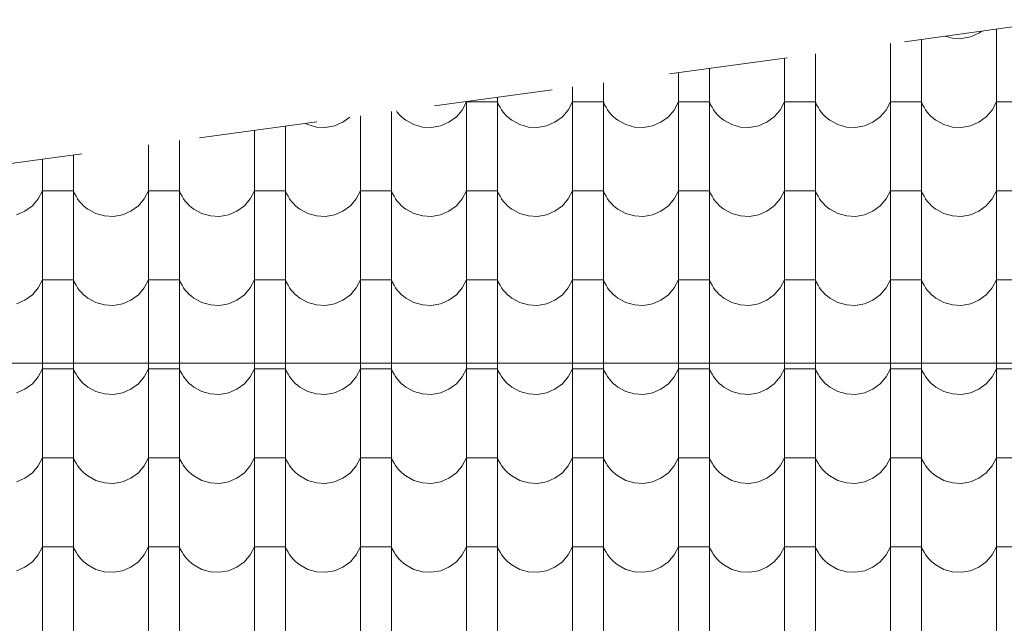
# Model space of a CAD drawing. Header units: millimetres. Extents: x -68772 to 137055, y -73300 to 19650.
# Tile 147 of 212: x 72209 to 74201, y -45598 to -44376. Entities that reach past the tile are written whole.
import ezdxf

# ---------------------------------------------------------------- set-up
doc = ezdxf.new("R2010")
doc.units = ezdxf.units.MM
doc.header["$MEASUREMENT"] = 0
doc.linetypes.add('Przerywana', pattern=[480, 240, -240])
for name, color, linetype, lineweight in [('Nowe_810-G Ogólne_Nr_pióra__1', 7, 'Continuous', 18), ('Nowe_810-G Ogólne_Nr_pióra__26', 13, 'Continuous', 18), ('Nowe_NIEWIDOCZNE DACHY_Nr_pióra__1', 7, 'Continuous', 18)]:
    doc.layers.add(name, color=color, linetype=linetype, lineweight=lineweight)

# ---------------------------------------------------------------- blocks, each defined once
blk = doc.blocks.new('*X50')
at = {"layer": 'Nowe_810-G Ogólne_Nr_pióra__26', "color": 13, "linetype": 'Continuous', "lineweight": 18}
for p, q in [((74082.5, -44409.2), (74096.5, -44413.2)), ((74114.9, -44414.1), (74133.1, -44410.9)), ((74133.1, -44410.9), (74150.1, -44403.6)), ((74150.1, -44403.6), (74156.2, -44399.2)), ((74185.8, -44395.2), (74185.8, -44472.3)), ((73971.3, -44424.4), (73971.3, -44472.3)), ((74033.7, -44415.9), (74033.7, -44472.3)), ((74096.5, -44413.2), (74114.9, -44414.1)), ((73819.2, -44445.1), (73819.2, -44472.3)), ((73756.8, -44453.7), (73756.8, -44472.3)), ((73756.8, -44472.3), (73756.8, -44652.4)), ((73819.2, -44472.3), (73819.2, -44652.4)), ((73971.3, -44472.3), (73971.3, -44652.4)), ((74033.7, -44472.3), (74033.7, -44652.4)), ((74185.8, -44472.3), (74185.8, -44652.4)), ((73542.3, -44482.9), (73542.3, -44652.4)), ((73604.7, -44474.4), (73604.7, -44652.4)), ((73327.8, -44512.2), (73327.8, -44652.4)), ((73390.2, -44503.6), (73390.2, -44652.4)), ((73104.6, -44558.9), (73113.3, -44542.6)), ((73113.3, -44541.4), (73113.3, -44652.4)), ((73144.5, -44542.6), (73113.3, -44542.6)), ((73175.7, -44542.6), (73144.5, -44542.6)), ((73175.7, -44532.9), (73175.7, -44652.4)), ((73175.7, -44542.6), (73178.1, -44548)), ((73178.1, -44548), (73180.9, -44553.3)), ((73319.1, -44558.9), (73327.8, -44542.6)), ((73359, -44542.6), (73327.8, -44542.6)), ((73390.2, -44542.6), (73359, -44542.6)), ((73390.2, -44542.6), (73392.6, -44548)), ((73392.6, -44548), (73395.4, -44553.3)), ((73533.6, -44558.9), (73542.3, -44542.6)), ((73573.5, -44542.6), (73542.3, -44542.6)), ((73604.7, -44542.6), (73573.5, -44542.6)), ((73604.7, -44542.6), (73607.1, -44548)), ((73607.1, -44548), (73609.9, -44553.3)), ((73748.1, -44558.9), (73756.8, -44542.6)), ((73788, -44542.6), (73756.8, -44542.6)), ((73819.2, -44542.6), (73788, -44542.6)), ((73819.2, -44542.6), (73821.6, -44548)), ((73821.6, -44548), (73824.4, -44553.3)), ((73962.6, -44558.9), (73971.3, -44542.6)), ((74002.5, -44542.6), (73971.3, -44542.6)), ((74033.7, -44542.6), (74002.5, -44542.6)), ((74033.7, -44542.6), (74036.1, -44548)), ((74036.1, -44548), (74038.9, -44553.3)), ((74177.1, -44558.9), (74185.8, -44542.6)), ((74217, -44542.6), (74185.8, -44542.6)), ((72898.8, -44570.7), (72898.8, -44652.4)), ((72961.2, -44562.1), (72961.2, -44652.4)), ((72971.3, -44560.8), (72973, -44563.1)), ((72973, -44563.1), (72976.8, -44567.6)), ((72976.8, -44567.6), (72980.9, -44571.8)), ((72980.9, -44571.8), (72985.4, -44575.7)), ((73092.5, -44572.8), (73104.6, -44558.9)), ((73180.9, -44553.3), (73184, -44558.3)), ((73184, -44558.3), (73187.5, -44563.1)), ((73187.5, -44563.1), (73191.3, -44567.6)), ((73191.3, -44567.6), (73195.4, -44571.8)), ((73195.4, -44571.8), (73199.9, -44575.7)), ((73307, -44572.8), (73319.1, -44558.9)), ((73395.4, -44553.3), (73398.5, -44558.3)), ((73398.5, -44558.3), (73402, -44563.1)), ((73402, -44563.1), (73405.8, -44567.6)), ((73405.8, -44567.6), (73409.9, -44571.8)), ((73409.9, -44571.8), (73414.4, -44575.7)), ((73521.5, -44572.8), (73533.6, -44558.9)), ((73609.9, -44553.3), (73613, -44558.3)), ((73613, -44558.3), (73616.5, -44563.1)), ((73616.5, -44563.1), (73620.3, -44567.6)), ((73620.3, -44567.6), (73624.4, -44571.8)), ((73624.4, -44571.8), (73628.9, -44575.7)), ((73736, -44572.8), (73748.1, -44558.9)), ((73824.4, -44553.3), (73827.5, -44558.3)), ((73827.5, -44558.3), (73831, -44563.1)), ((73831, -44563.1), (73834.8, -44567.6)), ((73834.8, -44567.6), (73838.9, -44571.8)), ((73838.9, -44571.8), (73843.4, -44575.7)), ((73950.5, -44572.8), (73962.6, -44558.9)), ((74038.9, -44553.3), (74042, -44558.3)), ((74042, -44558.3), (74045.5, -44563.1)), ((74045.5, -44563.1), (74049.3, -44567.6)), ((74049.3, -44567.6), (74053.4, -44571.8)), ((74053.4, -44571.8), (74057.9, -44575.7)), ((74165, -44572.8), (74177.1, -44558.9)), ((72746.7, -44591.4), (72746.7, -44652.4)), ((72787.4, -44585.8), (72791.8, -44588.2)), ((72791.8, -44588.2), (72809.5, -44593.2)), ((72827.9, -44594.2), (72846.1, -44590.9)), ((72846.1, -44590.9), (72863.1, -44583.7)), ((72863.1, -44583.7), (72876.9, -44573.6)), ((72985.4, -44575.7), (72990.1, -44579.3)), ((72990.1, -44579.3), (73006.3, -44588.2)), ((73006.3, -44588.2), (73024, -44593.2)), ((73042.4, -44594.2), (73060.6, -44590.9)), ((73060.6, -44590.9), (73077.6, -44583.7)), ((73077.6, -44583.7), (73092.5, -44572.8)), ((73199.9, -44575.7), (73204.6, -44579.3)), ((73204.6, -44579.3), (73220.8, -44588.2)), ((73220.8, -44588.2), (73238.5, -44593.2)), ((73256.9, -44594.2), (73275.1, -44590.9)), ((73275.1, -44590.9), (73292.1, -44583.7)), ((73292.1, -44583.7), (73307, -44572.8)), ((73414.4, -44575.7), (73419.1, -44579.3)), ((73419.1, -44579.3), (73435.3, -44588.2)), ((73435.3, -44588.2), (73453, -44593.2)), ((73471.4, -44594.2), (73489.6, -44590.9)), ((73489.6, -44590.9), (73506.6, -44583.7)), ((73506.6, -44583.7), (73521.5, -44572.8)), ((73628.9, -44575.7), (73633.6, -44579.3)), ((73633.6, -44579.3), (73649.8, -44588.2)), ((73649.8, -44588.2), (73667.5, -44593.2)), ((73685.9, -44594.2), (73704.1, -44590.9)), ((73704.1, -44590.9), (73721.1, -44583.7)), ((73721.1, -44583.7), (73736, -44572.8)), ((73843.4, -44575.7), (73848.1, -44579.3)), ((73848.1, -44579.3), (73864.3, -44588.2)), ((73864.3, -44588.2), (73882, -44593.2)), ((73900.4, -44594.2), (73918.6, -44590.9)), ((73918.6, -44590.9), (73935.6, -44583.7)), ((73935.6, -44583.7), (73950.5, -44572.8)), ((74057.9, -44575.7), (74062.6, -44579.3)), ((74062.6, -44579.3), (74078.8, -44588.2)), ((74078.8, -44588.2), (74096.5, -44593.2)), ((74114.9, -44594.2), (74133.1, -44590.9)), ((74133.1, -44590.9), (74150.1, -44583.7)), ((74150.1, -44583.7), (74165, -44572.8)), ((72684.3, -44599.9), (72684.3, -44652.4)), ((72809.5, -44593.2), (72827.9, -44594.2)), ((73024, -44593.2), (73042.4, -44594.2)), ((73238.5, -44593.2), (73256.9, -44594.2)), ((73453, -44593.2), (73471.4, -44594.2)), ((73667.5, -44593.2), (73685.9, -44594.2)), ((73882, -44593.2), (73900.4, -44594.2)), ((74096.5, -44593.2), (74114.9, -44594.2)), ((72469.8, -44629.2), (72469.8, -44652.4)), ((72532.2, -44620.6), (72532.2, -44652.4)), ((72317.7, -44649.9), (72317.7, -44652.4)), ((72255.3, -44658.4), (72255.3, -44832.4)), ((72317.7, -44652.4), (72317.7, -44832.4)), ((72469.8, -44652.4), (72469.8, -44832.4)), ((72532.2, -44652.4), (72532.2, -44832.4)), ((72684.3, -44652.4), (72684.3, -44832.4)), ((72746.7, -44652.4), (72746.7, -44832.4)), ((72898.8, -44652.4), (72898.8, -44832.4)), ((72961.2, -44652.4), (72961.2, -44832.4)), ((73113.3, -44652.4), (73113.3, -44832.4)), ((73175.7, -44652.4), (73175.7, -44832.4)), ((73327.8, -44652.4), (73327.8, -44832.4)), ((73390.2, -44652.4), (73390.2, -44832.4)), ((73542.3, -44652.4), (73542.3, -44832.4)), ((73604.7, -44652.4), (73604.7, -44832.4)), ((73756.8, -44652.4), (73756.8, -44832.4)), ((73819.2, -44652.4), (73819.2, -44832.4)), ((73971.3, -44652.4), (73971.3, -44832.4)), ((74033.7, -44652.4), (74033.7, -44832.4)), ((74185.8, -44652.4), (74185.8, -44832.4)), ((72246.6, -44738.9), (72255.3, -44722.6)), ((72286.5, -44722.6), (72255.3, -44722.6)), ((72317.7, -44722.6), (72286.5, -44722.6)), ((72317.7, -44722.6), (72320.1, -44728.1)), ((72320.1, -44728.1), (72322.9, -44733.3)), ((72461.1, -44738.9), (72469.8, -44722.6)), ((72501, -44722.6), (72469.8, -44722.6)), ((72532.2, -44722.6), (72501, -44722.6)), ((72532.2, -44722.6), (72534.6, -44728.1)), ((72534.6, -44728.1), (72537.4, -44733.3)), ((72675.6, -44738.9), (72684.3, -44722.6)), ((72715.5, -44722.6), (72684.3, -44722.6)), ((72746.7, -44722.6), (72715.5, -44722.6)), ((72746.7, -44722.6), (72749.1, -44728.1)), ((72749.1, -44728.1), (72751.9, -44733.3)), ((72890.1, -44738.9), (72898.8, -44722.6)), ((72930, -44722.6), (72898.8, -44722.6)), ((72961.2, -44722.6), (72930, -44722.6)), ((72961.2, -44722.6), (72963.6, -44728.1)), ((72963.6, -44728.1), (72966.4, -44733.3)), ((73104.6, -44738.9), (73113.3, -44722.6)), ((73144.5, -44722.6), (73113.3, -44722.6)), ((73175.7, -44722.6), (73144.5, -44722.6)), ((73175.7, -44722.6), (73178.1, -44728.1)), ((73178.1, -44728.1), (73180.9, -44733.3)), ((73319.1, -44738.9), (73327.8, -44722.6)), ((73359, -44722.6), (73327.8, -44722.6)), ((73390.2, -44722.6), (73359, -44722.6)), ((73390.2, -44722.6), (73392.6, -44728.1)), ((73392.6, -44728.1), (73395.4, -44733.3)), ((73533.6, -44738.9), (73542.3, -44722.6)), ((73573.5, -44722.6), (73542.3, -44722.6)), ((73604.7, -44722.6), (73573.5, -44722.6)), ((73604.7, -44722.6), (73607.1, -44728.1)), ((73607.1, -44728.1), (73609.9, -44733.3)), ((73748.1, -44738.9), (73756.8, -44722.6)), ((73788, -44722.6), (73756.8, -44722.6)), ((73819.2, -44722.6), (73788, -44722.6)), ((73819.2, -44722.6), (73821.6, -44728.1)), ((73821.6, -44728.1), (73824.4, -44733.3)), ((73962.6, -44738.9), (73971.3, -44722.6)), ((74002.5, -44722.6), (73971.3, -44722.6)), ((74033.7, -44722.6), (74002.5, -44722.6)), ((74033.7, -44722.6), (74036.1, -44728.1)), ((74036.1, -44728.1), (74038.9, -44733.3)), ((74177.1, -44738.9), (74185.8, -44722.6)), ((74217, -44722.6), (74185.8, -44722.6)), ((72234.5, -44752.9), (72246.6, -44738.9)), ((72322.9, -44733.3), (72326, -44738.3)), ((72326, -44738.3), (72329.5, -44743.1)), ((72329.5, -44743.1), (72333.3, -44747.6)), ((72333.3, -44747.6), (72337.4, -44751.9)), ((72449, -44752.9), (72461.1, -44738.9)), ((72537.4, -44733.3), (72540.5, -44738.3)), ((72540.5, -44738.3), (72544, -44743.1)), ((72544, -44743.1), (72547.8, -44747.6)), ((72547.8, -44747.6), (72551.9, -44751.9)), ((72663.5, -44752.9), (72675.6, -44738.9)), ((72751.9, -44733.3), (72755, -44738.3)), ((72755, -44738.3), (72758.5, -44743.1)), ((72758.5, -44743.1), (72762.3, -44747.6)), ((72762.3, -44747.6), (72766.4, -44751.9)), ((72878, -44752.9), (72890.1, -44738.9)), ((72966.4, -44733.3), (72969.5, -44738.3)), ((72969.5, -44738.3), (72973, -44743.1)), ((72973, -44743.1), (72976.8, -44747.6)), ((72976.8, -44747.6), (72980.9, -44751.9)), ((73092.5, -44752.9), (73104.6, -44738.9)), ((73180.9, -44733.3), (73184, -44738.3)), ((73184, -44738.3), (73187.5, -44743.1)), ((73187.5, -44743.1), (73191.3, -44747.6)), ((73191.3, -44747.6), (73195.4, -44751.9)), ((73307, -44752.9), (73319.1, -44738.9)), ((73395.4, -44733.3), (73398.5, -44738.3)), ((73398.5, -44738.3), (73402, -44743.1)), ((73402, -44743.1), (73405.8, -44747.6)), ((73405.8, -44747.6), (73409.9, -44751.9)), ((73521.5, -44752.9), (73533.6, -44738.9)), ((73609.9, -44733.3), (73613, -44738.3)), ((73613, -44738.3), (73616.5, -44743.1)), ((73616.5, -44743.1), (73620.3, -44747.6)), ((73620.3, -44747.6), (73624.4, -44751.9)), ((73736, -44752.9), (73748.1, -44738.9)), ((73824.4, -44733.3), (73827.5, -44738.3)), ((73827.5, -44738.3), (73831, -44743.1)), ((73831, -44743.1), (73834.8, -44747.6)), ((73834.8, -44747.6), (73838.9, -44751.9)), ((73950.5, -44752.9), (73962.6, -44738.9)), ((74038.9, -44733.3), (74042, -44738.3)), ((74042, -44738.3), (74045.5, -44743.1)), ((74045.5, -44743.1), (74049.3, -44747.6)), ((74049.3, -44747.6), (74053.4, -44751.9)), ((74165, -44752.9), (74177.1, -44738.9)), ((72202.6, -44771), (72219.6, -44763.7)), ((72219.6, -44763.7), (72234.5, -44752.9)), ((72337.4, -44751.9), (72341.9, -44755.8)), ((72341.9, -44755.8), (72346.6, -44759.4)), ((72346.6, -44759.4), (72362.8, -44768.3)), ((72362.8, -44768.3), (72380.5, -44773.3)), ((72398.9, -44774.2), (72417.1, -44771)), ((72417.1, -44771), (72434.1, -44763.7)), ((72434.1, -44763.7), (72449, -44752.9)), ((72551.9, -44751.9), (72556.4, -44755.8)), ((72556.4, -44755.8), (72561.1, -44759.4)), ((72561.1, -44759.4), (72577.3, -44768.3)), ((72577.3, -44768.3), (72595, -44773.3)), ((72613.4, -44774.2), (72631.6, -44771)), ((72631.6, -44771), (72648.6, -44763.7)), ((72648.6, -44763.7), (72663.5, -44752.9)), ((72766.4, -44751.9), (72770.9, -44755.8)), ((72770.9, -44755.8), (72775.6, -44759.4)), ((72775.6, -44759.4), (72791.8, -44768.3)), ((72791.8, -44768.3), (72809.5, -44773.3)), ((72827.9, -44774.2), (72846.1, -44771)), ((72846.1, -44771), (72863.1, -44763.7)), ((72863.1, -44763.7), (72878, -44752.9)), ((72980.9, -44751.9), (72985.4, -44755.8)), ((72985.4, -44755.8), (72990.1, -44759.4)), ((72990.1, -44759.4), (73006.3, -44768.3)), ((73006.3, -44768.3), (73024, -44773.3)), ((73042.4, -44774.2), (73060.6, -44771)), ((73060.6, -44771), (73077.6, -44763.7)), ((73077.6, -44763.7), (73092.5, -44752.9)), ((73195.4, -44751.9), (73199.9, -44755.8)), ((73199.9, -44755.8), (73204.6, -44759.4)), ((73204.6, -44759.4), (73220.8, -44768.3)), ((73220.8, -44768.3), (73238.5, -44773.3)), ((73256.9, -44774.2), (73275.1, -44771)), ((73275.1, -44771), (73292.1, -44763.7)), ((73292.1, -44763.7), (73307, -44752.9)), ((73409.9, -44751.9), (73414.4, -44755.8)), ((73414.4, -44755.8), (73419.1, -44759.4)), ((73419.1, -44759.4), (73435.3, -44768.3)), ((73435.3, -44768.3), (73453, -44773.3)), ((73471.4, -44774.2), (73489.6, -44771)), ((73489.6, -44771), (73506.6, -44763.7)), ((73506.6, -44763.7), (73521.5, -44752.9)), ((73624.4, -44751.9), (73628.9, -44755.8)), ((73628.9, -44755.8), (73633.6, -44759.4)), ((73633.6, -44759.4), (73649.8, -44768.3)), ((73649.8, -44768.3), (73667.5, -44773.3)), ((73685.9, -44774.2), (73704.1, -44771)), ((73704.1, -44771), (73721.1, -44763.7)), ((73721.1, -44763.7), (73736, -44752.9)), ((73838.9, -44751.9), (73843.4, -44755.8)), ((73843.4, -44755.8), (73848.1, -44759.4)), ((73848.1, -44759.4), (73864.3, -44768.3)), ((73864.3, -44768.3), (73882, -44773.3)), ((73900.4, -44774.2), (73918.6, -44771)), ((73918.6, -44771), (73935.6, -44763.7)), ((73935.6, -44763.7), (73950.5, -44752.9)), ((74053.4, -44751.9), (74057.9, -44755.8)), ((74057.9, -44755.8), (74062.6, -44759.4)), ((74062.6, -44759.4), (74078.8, -44768.3)), ((74078.8, -44768.3), (74096.5, -44773.3)), ((74114.9, -44774.2), (74133.1, -44771)), ((74133.1, -44771), (74150.1, -44763.7)), ((74150.1, -44763.7), (74165, -44752.9)), ((72380.5, -44773.3), (72398.9, -44774.2)), ((72595, -44773.3), (72613.4, -44774.2)), ((72809.5, -44773.3), (72827.9, -44774.2)), ((73024, -44773.3), (73042.4, -44774.2)), ((73238.5, -44773.3), (73256.9, -44774.2)), ((73453, -44773.3), (73471.4, -44774.2)), ((73667.5, -44773.3), (73685.9, -44774.2)), ((73882, -44773.3), (73900.4, -44774.2)), ((74096.5, -44773.3), (74114.9, -44774.2)), ((72255.3, -44832.4), (72255.3, -45012.5)), ((72317.7, -44832.4), (72317.7, -45012.5)), ((72469.8, -44832.4), (72469.8, -45012.5)), ((72532.2, -44832.4), (72532.2, -45012.5)), ((72684.3, -44832.4), (72684.3, -45012.5)), ((72746.7, -44832.4), (72746.7, -45012.5)), ((72898.8, -44832.4), (72898.8, -45012.5)), ((72961.2, -44832.4), (72961.2, -45012.5)), ((73113.3, -44832.4), (73113.3, -45012.5)), ((73175.7, -44832.4), (73175.7, -45012.5)), ((73327.8, -44832.4), (73327.8, -45012.5)), ((73390.2, -44832.4), (73390.2, -45012.5)), ((73542.3, -44832.4), (73542.3, -45012.5)), ((73604.7, -44832.4), (73604.7, -45012.5)), ((73756.8, -44832.4), (73756.8, -45012.5)), ((73819.2, -44832.4), (73819.2, -45012.5)), ((73971.3, -44832.4), (73971.3, -45012.5)), ((74033.7, -44832.4), (74033.7, -45012.5)), ((74185.8, -44832.4), (74185.8, -45012.5)), ((72246.6, -44919), (72255.3, -44902.7)), ((72286.5, -44902.7), (72255.3, -44902.7)), ((72317.7, -44902.7), (72286.5, -44902.7)), ((72317.7, -44902.7), (72320.1, -44908.1)), ((72320.1, -44908.1), (72322.9, -44913.4)), ((72461.1, -44919), (72469.8, -44902.7)), ((72501, -44902.7), (72469.8, -44902.7)), ((72532.2, -44902.7), (72501, -44902.7)), ((72532.2, -44902.7), (72534.6, -44908.1)), ((72534.6, -44908.1), (72537.4, -44913.4)), ((72675.6, -44919), (72684.3, -44902.7)), ((72715.5, -44902.7), (72684.3, -44902.7)), ((72746.7, -44902.7), (72715.5, -44902.7)), ((72746.7, -44902.7), (72749.1, -44908.1)), ((72749.1, -44908.1), (72751.9, -44913.4)), ((72890.1, -44919), (72898.8, -44902.7)), ((72930, -44902.7), (72898.8, -44902.7)), ((72961.2, -44902.7), (72930, -44902.7)), ((72961.2, -44902.7), (72963.6, -44908.1)), ((72963.6, -44908.1), (72966.4, -44913.4)), ((73104.6, -44919), (73113.3, -44902.7)), ((73144.5, -44902.7), (73113.3, -44902.7)), ((73175.7, -44902.7), (73144.5, -44902.7)), ((73175.7, -44902.7), (73178.1, -44908.1)), ((73178.1, -44908.1), (73180.9, -44913.4)), ((73319.1, -44919), (73327.8, -44902.7)), ((73359, -44902.7), (73327.8, -44902.7)), ((73390.2, -44902.7), (73359, -44902.7)), ((73390.2, -44902.7), (73392.6, -44908.1)), ((73392.6, -44908.1), (73395.4, -44913.4)), ((73533.6, -44919), (73542.3, -44902.7)), ((73573.5, -44902.7), (73542.3, -44902.7)), ((73604.7, -44902.7), (73573.5, -44902.7)), ((73604.7, -44902.7), (73607.1, -44908.1)), ((73607.1, -44908.1), (73609.9, -44913.4)), ((73748.1, -44919), (73756.8, -44902.7)), ((73788, -44902.7), (73756.8, -44902.7)), ((73819.2, -44902.7), (73788, -44902.7)), ((73819.2, -44902.7), (73821.6, -44908.1)), ((73821.6, -44908.1), (73824.4, -44913.4)), ((73962.6, -44919), (73971.3, -44902.7)), ((74002.5, -44902.7), (73971.3, -44902.7)), ((74033.7, -44902.7), (74002.5, -44902.7)), ((74033.7, -44902.7), (74036.1, -44908.1)), ((74036.1, -44908.1), (74038.9, -44913.4)), ((74177.1, -44919), (74185.8, -44902.7)), ((74217, -44902.7), (74185.8, -44902.7)), ((72234.5, -44932.9), (72246.6, -44919)), ((72322.9, -44913.4), (72326, -44918.4)), ((72326, -44918.4), (72329.5, -44923.2)), ((72329.5, -44923.2), (72333.3, -44927.7)), ((72333.3, -44927.7), (72337.4, -44931.9)), ((72449, -44932.9), (72461.1, -44919)), ((72537.4, -44913.4), (72540.5, -44918.4)), ((72540.5, -44918.4), (72544, -44923.2)), ((72544, -44923.2), (72547.8, -44927.7)), ((72547.8, -44927.7), (72551.9, -44931.9)), ((72663.5, -44932.9), (72675.6, -44919)), ((72751.9, -44913.4), (72755, -44918.4)), ((72755, -44918.4), (72758.5, -44923.2)), ((72758.5, -44923.2), (72762.3, -44927.7)), ((72762.3, -44927.7), (72766.4, -44931.9)), ((72878, -44932.9), (72890.1, -44919)), ((72966.4, -44913.4), (72969.5, -44918.4)), ((72969.5, -44918.4), (72973, -44923.2)), ((72973, -44923.2), (72976.8, -44927.7)), ((72976.8, -44927.7), (72980.9, -44931.9)), ((73092.5, -44932.9), (73104.6, -44919)), ((73180.9, -44913.4), (73184, -44918.4)), ((73184, -44918.4), (73187.5, -44923.2)), ((73187.5, -44923.2), (73191.3, -44927.7)), ((73191.3, -44927.7), (73195.4, -44931.9)), ((73307, -44932.9), (73319.1, -44919)), ((73395.4, -44913.4), (73398.5, -44918.4)), ((73398.5, -44918.4), (73402, -44923.2)), ((73402, -44923.2), (73405.8, -44927.7)), ((73405.8, -44927.7), (73409.9, -44931.9)), ((73521.5, -44932.9), (73533.6, -44919)), ((73609.9, -44913.4), (73613, -44918.4)), ((73613, -44918.4), (73616.5, -44923.2)), ((73616.5, -44923.2), (73620.3, -44927.7)), ((73620.3, -44927.7), (73624.4, -44931.9)), ((73736, -44932.9), (73748.1, -44919)), ((73824.4, -44913.4), (73827.5, -44918.4)), ((73827.5, -44918.4), (73831, -44923.2)), ((73831, -44923.2), (73834.8, -44927.7)), ((73834.8, -44927.7), (73838.9, -44931.9)), ((73950.5, -44932.9), (73962.6, -44919)), ((74038.9, -44913.4), (74042, -44918.4)), ((74042, -44918.4), (74045.5, -44923.2)), ((74045.5, -44923.2), (74049.3, -44927.7)), ((74049.3, -44927.7), (74053.4, -44931.9)), ((74165, -44932.9), (74177.1, -44919)), ((72202.6, -44951), (72219.6, -44943.8)), ((72219.6, -44943.8), (72234.5, -44932.9)), ((72337.4, -44931.9), (72341.9, -44935.8)), ((72341.9, -44935.8), (72346.6, -44939.4)), ((72346.6, -44939.4), (72362.8, -44948.3)), ((72362.8, -44948.3), (72380.5, -44953.3)), ((72417.1, -44951), (72434.1, -44943.8)), ((72434.1, -44943.8), (72449, -44932.9)), ((72551.9, -44931.9), (72556.4, -44935.8)), ((72556.4, -44935.8), (72561.1, -44939.4)), ((72561.1, -44939.4), (72577.3, -44948.3)), ((72577.3, -44948.3), (72595, -44953.3)), ((72631.6, -44951), (72648.6, -44943.8)), ((72648.6, -44943.8), (72663.5, -44932.9)), ((72766.4, -44931.9), (72770.9, -44935.8)), ((72770.9, -44935.8), (72775.6, -44939.4)), ((72775.6, -44939.4), (72791.8, -44948.3)), ((72791.8, -44948.3), (72809.5, -44953.3)), ((72846.1, -44951), (72863.1, -44943.8)), ((72863.1, -44943.8), (72878, -44932.9)), ((72980.9, -44931.9), (72985.4, -44935.8)), ((72985.4, -44935.8), (72990.1, -44939.4)), ((72990.1, -44939.4), (73006.3, -44948.3)), ((73006.3, -44948.3), (73024, -44953.3)), ((73060.6, -44951), (73077.6, -44943.8)), ((73077.6, -44943.8), (73092.5, -44932.9)), ((73195.4, -44931.9), (73199.9, -44935.8)), ((73199.9, -44935.8), (73204.6, -44939.4)), ((73204.6, -44939.4), (73220.8, -44948.3)), ((73220.8, -44948.3), (73238.5, -44953.3)), ((73275.1, -44951), (73292.1, -44943.8)), ((73292.1, -44943.8), (73307, -44932.9)), ((73409.9, -44931.9), (73414.4, -44935.8)), ((73414.4, -44935.8), (73419.1, -44939.4)), ((73419.1, -44939.4), (73435.3, -44948.3)), ((73435.3, -44948.3), (73453, -44953.3)), ((73489.6, -44951), (73506.6, -44943.8)), ((73506.6, -44943.8), (73521.5, -44932.9)), ((73624.4, -44931.9), (73628.9, -44935.8)), ((73628.9, -44935.8), (73633.6, -44939.4)), ((73633.6, -44939.4), (73649.8, -44948.3)), ((73649.8, -44948.3), (73667.5, -44953.3)), ((73704.1, -44951), (73721.1, -44943.8)), ((73721.1, -44943.8), (73736, -44932.9)), ((73838.9, -44931.9), (73843.4, -44935.8)), ((73843.4, -44935.8), (73848.1, -44939.4)), ((73848.1, -44939.4), (73864.3, -44948.3)), ((73864.3, -44948.3), (73882, -44953.3)), ((73918.6, -44951), (73935.6, -44943.8)), ((73935.6, -44943.8), (73950.5, -44932.9)), ((74053.4, -44931.9), (74057.9, -44935.8)), ((74057.9, -44935.8), (74062.6, -44939.4)), ((74062.6, -44939.4), (74078.8, -44948.3)), ((74078.8, -44948.3), (74096.5, -44953.3)), ((74133.1, -44951), (74150.1, -44943.8)), ((74150.1, -44943.8), (74165, -44932.9)), ((72380.5, -44953.3), (72398.9, -44954.3)), ((72398.9, -44954.3), (72417.1, -44951)), ((72595, -44953.3), (72613.4, -44954.3)), ((72613.4, -44954.3), (72631.6, -44951)), ((72809.5, -44953.3), (72827.9, -44954.3)), ((72827.9, -44954.3), (72846.1, -44951)), ((73024, -44953.3), (73042.4, -44954.3)), ((73042.4, -44954.3), (73060.6, -44951)), ((73238.5, -44953.3), (73256.9, -44954.3)), ((73256.9, -44954.3), (73275.1, -44951)), ((73453, -44953.3), (73471.4, -44954.3)), ((73471.4, -44954.3), (73489.6, -44951)), ((73667.5, -44953.3), (73685.9, -44954.3)), ((73685.9, -44954.3), (73704.1, -44951)), ((73882, -44953.3), (73900.4, -44954.3)), ((73900.4, -44954.3), (73918.6, -44951)), ((74096.5, -44953.3), (74114.9, -44954.3)), ((74114.9, -44954.3), (74133.1, -44951)), ((72255.3, -45012.5), (72255.3, -45192.5)), ((72317.7, -45012.5), (72317.7, -45192.5)), ((72469.8, -45012.5), (72469.8, -45192.5)), ((72532.2, -45012.5), (72532.2, -45192.5)), ((72684.3, -45012.5), (72684.3, -45192.5)), ((72746.7, -45012.5), (72746.7, -45192.5)), ((72898.8, -45012.5), (72898.8, -45192.5)), ((72961.2, -45012.5), (72961.2, -45192.5)), ((73113.3, -45012.5), (73113.3, -45192.5)), ((73175.7, -45012.5), (73175.7, -45192.5)), ((73327.8, -45012.5), (73327.8, -45192.5)), ((73390.2, -45012.5), (73390.2, -45192.5)), ((73542.3, -45012.5), (73542.3, -45192.5)), ((73604.7, -45012.5), (73604.7, -45192.5)), ((73756.8, -45012.5), (73756.8, -45192.5)), ((73819.2, -45012.5), (73819.2, -45192.5)), ((73971.3, -45012.5), (73971.3, -45192.5)), ((74033.7, -45012.5), (74033.7, -45192.5)), ((74185.8, -45012.5), (74185.8, -45192.5)), ((72246.6, -45099), (72255.3, -45082.7)), ((72286.5, -45082.7), (72255.3, -45082.7)), ((72317.7, -45082.7), (72286.5, -45082.7)), ((72317.7, -45082.7), (72320.1, -45088.2)), ((72320.1, -45088.2), (72322.9, -45093.4)), ((72461.1, -45099), (72469.8, -45082.7)), ((72501, -45082.7), (72469.8, -45082.7)), ((72532.2, -45082.7), (72501, -45082.7)), ((72532.2, -45082.7), (72534.6, -45088.2)), ((72534.6, -45088.2), (72537.4, -45093.4)), ((72675.6, -45099), (72684.3, -45082.7)), ((72715.5, -45082.7), (72684.3, -45082.7)), ((72746.7, -45082.7), (72715.5, -45082.7)), ((72746.7, -45082.7), (72749.1, -45088.2)), ((72749.1, -45088.2), (72751.9, -45093.4)), ((72890.1, -45099), (72898.8, -45082.7)), ((72930, -45082.7), (72898.8, -45082.7)), ((72961.2, -45082.7), (72930, -45082.7)), ((72961.2, -45082.7), (72963.6, -45088.2)), ((72963.6, -45088.2), (72966.4, -45093.4)), ((73104.6, -45099), (73113.3, -45082.7)), ((73144.5, -45082.7), (73113.3, -45082.7)), ((73175.7, -45082.7), (73144.5, -45082.7)), ((73175.7, -45082.7), (73178.1, -45088.2)), ((73178.1, -45088.2), (73180.9, -45093.4)), ((73319.1, -45099), (73327.8, -45082.7)), ((73359, -45082.7), (73327.8, -45082.7)), ((73390.2, -45082.7), (73359, -45082.7)), ((73390.2, -45082.7), (73392.6, -45088.2)), ((73392.6, -45088.2), (73395.4, -45093.4)), ((73533.6, -45099), (73542.3, -45082.7)), ((73573.5, -45082.7), (73542.3, -45082.7)), ((73604.7, -45082.7), (73573.5, -45082.7)), ((73604.7, -45082.7), (73607.1, -45088.2)), ((73607.1, -45088.2), (73609.9, -45093.4)), ((73748.1, -45099), (73756.8, -45082.7)), ((73788, -45082.7), (73756.8, -45082.7)), ((73819.2, -45082.7), (73788, -45082.7)), ((73819.2, -45082.7), (73821.6, -45088.2)), ((73821.6, -45088.2), (73824.4, -45093.4)), ((73962.6, -45099), (73971.3, -45082.7)), ((74002.5, -45082.7), (73971.3, -45082.7)), ((74033.7, -45082.7), (74002.5, -45082.7)), ((74033.7, -45082.7), (74036.1, -45088.2)), ((74036.1, -45088.2), (74038.9, -45093.4)), ((74177.1, -45099), (74185.8, -45082.7)), ((74217, -45082.7), (74185.8, -45082.7)), ((72234.5, -45113), (72246.6, -45099)), ((72322.9, -45093.4), (72326, -45098.4)), ((72326, -45098.4), (72329.5, -45103.2)), ((72329.5, -45103.2), (72333.3, -45107.7)), ((72333.3, -45107.7), (72337.4, -45112)), ((72449, -45113), (72461.1, -45099)), ((72537.4, -45093.4), (72540.5, -45098.4)), ((72540.5, -45098.4), (72544, -45103.2)), ((72544, -45103.2), (72547.8, -45107.7)), ((72547.8, -45107.7), (72551.9, -45112)), ((72663.5, -45113), (72675.6, -45099)), ((72751.9, -45093.4), (72755, -45098.4)), ((72755, -45098.4), (72758.5, -45103.2)), ((72758.5, -45103.2), (72762.3, -45107.7)), ((72762.3, -45107.7), (72766.4, -45112)), ((72878, -45113), (72890.1, -45099)), ((72966.4, -45093.4), (72969.5, -45098.4)), ((72969.5, -45098.4), (72973, -45103.2)), ((72973, -45103.2), (72976.8, -45107.7)), ((72976.8, -45107.7), (72980.9, -45112)), ((73092.5, -45113), (73104.6, -45099)), ((73180.9, -45093.4), (73184, -45098.4)), ((73184, -45098.4), (73187.5, -45103.2)), ((73187.5, -45103.2), (73191.3, -45107.7)), ((73191.3, -45107.7), (73195.4, -45112)), ((73307, -45113), (73319.1, -45099)), ((73395.4, -45093.4), (73398.5, -45098.4)), ((73398.5, -45098.4), (73402, -45103.2)), ((73402, -45103.2), (73405.8, -45107.7)), ((73405.8, -45107.7), (73409.9, -45112)), ((73521.5, -45113), (73533.6, -45099)), ((73609.9, -45093.4), (73613, -45098.4)), ((73613, -45098.4), (73616.5, -45103.2)), ((73616.5, -45103.2), (73620.3, -45107.7)), ((73620.3, -45107.7), (73624.4, -45112)), ((73736, -45113), (73748.1, -45099)), ((73824.4, -45093.4), (73827.5, -45098.4)), ((73827.5, -45098.4), (73831, -45103.2)), ((73831, -45103.2), (73834.8, -45107.7)), ((73834.8, -45107.7), (73838.9, -45112)), ((73950.5, -45113), (73962.6, -45099)), ((74038.9, -45093.4), (74042, -45098.4)), ((74042, -45098.4), (74045.5, -45103.2)), ((74045.5, -45103.2), (74049.3, -45107.7)), ((74049.3, -45107.7), (74053.4, -45112)), ((74165, -45113), (74177.1, -45099)), ((72202.6, -45131.1), (72219.6, -45123.8)), ((72219.6, -45123.8), (72234.5, -45113)), ((72337.4, -45112), (72341.9, -45115.9)), ((72341.9, -45115.9), (72346.6, -45119.5)), ((72346.6, -45119.5), (72362.8, -45128.4)), ((72362.8, -45128.4), (72380.5, -45133.4)), ((72417.1, -45131.1), (72434.1, -45123.8)), ((72434.1, -45123.8), (72449, -45113)), ((72551.9, -45112), (72556.4, -45115.9)), ((72556.4, -45115.9), (72561.1, -45119.5)), ((72561.1, -45119.5), (72577.3, -45128.4)), ((72577.3, -45128.4), (72595, -45133.4)), ((72631.6, -45131.1), (72648.6, -45123.8)), ((72648.6, -45123.8), (72663.5, -45113)), ((72766.4, -45112), (72770.9, -45115.9)), ((72770.9, -45115.9), (72775.6, -45119.5)), ((72775.6, -45119.5), (72791.8, -45128.4)), ((72791.8, -45128.4), (72809.5, -45133.4)), ((72846.1, -45131.1), (72863.1, -45123.8)), ((72863.1, -45123.8), (72878, -45113)), ((72980.9, -45112), (72985.4, -45115.9)), ((72985.4, -45115.9), (72990.1, -45119.5)), ((72990.1, -45119.5), (73006.3, -45128.4)), ((73006.3, -45128.4), (73024, -45133.4)), ((73060.6, -45131.1), (73077.6, -45123.8)), ((73077.6, -45123.8), (73092.5, -45113)), ((73195.4, -45112), (73199.9, -45115.9)), ((73199.9, -45115.9), (73204.6, -45119.5)), ((73204.6, -45119.5), (73220.8, -45128.4)), ((73220.8, -45128.4), (73238.5, -45133.4)), ((73275.1, -45131.1), (73292.1, -45123.8)), ((73292.1, -45123.8), (73307, -45113)), ((73409.9, -45112), (73414.4, -45115.9)), ((73414.4, -45115.9), (73419.1, -45119.5)), ((73419.1, -45119.5), (73435.3, -45128.4)), ((73435.3, -45128.4), (73453, -45133.4)), ((73489.6, -45131.1), (73506.6, -45123.8)), ((73506.6, -45123.8), (73521.5, -45113)), ((73624.4, -45112), (73628.9, -45115.9)), ((73628.9, -45115.9), (73633.6, -45119.5)), ((73633.6, -45119.5), (73649.8, -45128.4)), ((73649.8, -45128.4), (73667.5, -45133.4)), ((73704.1, -45131.1), (73721.1, -45123.8)), ((73721.1, -45123.8), (73736, -45113)), ((73838.9, -45112), (73843.4, -45115.9)), ((73843.4, -45115.9), (73848.1, -45119.5)), ((73848.1, -45119.5), (73864.3, -45128.4)), ((73864.3, -45128.4), (73882, -45133.4)), ((73918.6, -45131.1), (73935.6, -45123.8)), ((73935.6, -45123.8), (73950.5, -45113)), ((74053.4, -45112), (74057.9, -45115.9)), ((74057.9, -45115.9), (74062.6, -45119.5)), ((74062.6, -45119.5), (74078.8, -45128.4)), ((74078.8, -45128.4), (74096.5, -45133.4)), ((74133.1, -45131.1), (74150.1, -45123.8)), ((74150.1, -45123.8), (74165, -45113)), ((72380.5, -45133.4), (72398.9, -45134.3)), ((72398.9, -45134.3), (72417.1, -45131.1)), ((72595, -45133.4), (72613.4, -45134.3)), ((72613.4, -45134.3), (72631.6, -45131.1)), ((72809.5, -45133.4), (72827.9, -45134.3)), ((72827.9, -45134.3), (72846.1, -45131.1)), ((73024, -45133.4), (73042.4, -45134.3)), ((73042.4, -45134.3), (73060.6, -45131.1)), ((73238.5, -45133.4), (73256.9, -45134.3)), ((73256.9, -45134.3), (73275.1, -45131.1)), ((73453, -45133.4), (73471.4, -45134.3)), ((73471.4, -45134.3), (73489.6, -45131.1)), ((73667.5, -45133.4), (73685.9, -45134.3)), ((73685.9, -45134.3), (73704.1, -45131.1)), ((73882, -45133.4), (73900.4, -45134.3)), ((73900.4, -45134.3), (73918.6, -45131.1)), ((74096.5, -45133.4), (74114.9, -45134.3)), ((74114.9, -45134.3), (74133.1, -45131.1)), ((72255.3, -45192.5), (72255.3, -45372.6)), ((72317.7, -45192.5), (72317.7, -45372.6)), ((72469.8, -45192.5), (72469.8, -45372.6)), ((72532.2, -45192.5), (72532.2, -45372.6)), ((72684.3, -45192.5), (72684.3, -45372.6)), ((72746.7, -45192.5), (72746.7, -45372.6)), ((72898.8, -45192.5), (72898.8, -45372.6)), ((72961.2, -45192.5), (72961.2, -45372.6)), ((73113.3, -45192.5), (73113.3, -45372.6)), ((73175.7, -45192.5), (73175.7, -45372.6)), ((73327.8, -45192.5), (73327.8, -45372.6)), ((73390.2, -45192.5), (73390.2, -45372.6)), ((73542.3, -45192.5), (73542.3, -45372.6)), ((73604.7, -45192.5), (73604.7, -45372.6)), ((73756.8, -45192.5), (73756.8, -45372.6)), ((73819.2, -45192.5), (73819.2, -45372.6)), ((73971.3, -45192.5), (73971.3, -45372.6)), ((74033.7, -45192.5), (74033.7, -45372.6)), ((74185.8, -45192.5), (74185.8, -45372.6)), ((72246.6, -45279.1), (72255.3, -45262.8)), ((72286.5, -45262.8), (72255.3, -45262.8)), ((72317.7, -45262.8), (72286.5, -45262.8)), ((72317.7, -45262.8), (72320.1, -45268.2)), ((72320.1, -45268.2), (72322.9, -45273.5)), ((72461.1, -45279.1), (72469.8, -45262.8)), ((72501, -45262.8), (72469.8, -45262.8)), ((72532.2, -45262.8), (72501, -45262.8)), ((72532.2, -45262.8), (72534.6, -45268.2)), ((72534.6, -45268.2), (72537.4, -45273.5)), ((72675.6, -45279.1), (72684.3, -45262.8)), ((72715.5, -45262.8), (72684.3, -45262.8)), ((72746.7, -45262.8), (72715.5, -45262.8)), ((72746.7, -45262.8), (72749.1, -45268.2)), ((72749.1, -45268.2), (72751.9, -45273.5)), ((72890.1, -45279.1), (72898.8, -45262.8)), ((72930, -45262.8), (72898.8, -45262.8)), ((72961.2, -45262.8), (72930, -45262.8)), ((72961.2, -45262.8), (72963.6, -45268.2)), ((72963.6, -45268.2), (72966.4, -45273.5)), ((73104.6, -45279.1), (73113.3, -45262.8)), ((73144.5, -45262.8), (73113.3, -45262.8)), ((73175.7, -45262.8), (73144.5, -45262.8)), ((73175.7, -45262.8), (73178.1, -45268.2)), ((73178.1, -45268.2), (73180.9, -45273.5)), ((73319.1, -45279.1), (73327.8, -45262.8)), ((73359, -45262.8), (73327.8, -45262.8)), ((73390.2, -45262.8), (73359, -45262.8)), ((73390.2, -45262.8), (73392.6, -45268.2)), ((73392.6, -45268.2), (73395.4, -45273.5)), ((73533.6, -45279.1), (73542.3, -45262.8)), ((73573.5, -45262.8), (73542.3, -45262.8)), ((73604.7, -45262.8), (73573.5, -45262.8)), ((73604.7, -45262.8), (73607.1, -45268.2)), ((73607.1, -45268.2), (73609.9, -45273.5)), ((73748.1, -45279.1), (73756.8, -45262.8)), ((73788, -45262.8), (73756.8, -45262.8)), ((73819.2, -45262.8), (73788, -45262.8)), ((73819.2, -45262.8), (73821.6, -45268.2)), ((73821.6, -45268.2), (73824.4, -45273.5)), ((73962.6, -45279.1), (73971.3, -45262.8)), ((74002.5, -45262.8), (73971.3, -45262.8)), ((74033.7, -45262.8), (74002.5, -45262.8)), ((74033.7, -45262.8), (74036.1, -45268.2)), ((74036.1, -45268.2), (74038.9, -45273.5)), ((74177.1, -45279.1), (74185.8, -45262.8)), ((74217, -45262.8), (74185.8, -45262.8)), ((72234.5, -45293), (72246.6, -45279.1)), ((72322.9, -45273.5), (72326, -45278.5)), ((72326, -45278.5), (72329.5, -45283.3)), ((72329.5, -45283.3), (72333.3, -45287.8)), ((72333.3, -45287.8), (72337.4, -45292)), ((72449, -45293), (72461.1, -45279.1)), ((72537.4, -45273.5), (72540.5, -45278.5)), ((72540.5, -45278.5), (72544, -45283.3)), ((72544, -45283.3), (72547.8, -45287.8)), ((72547.8, -45287.8), (72551.9, -45292)), ((72663.5, -45293), (72675.6, -45279.1)), ((72751.9, -45273.5), (72755, -45278.5)), ((72755, -45278.5), (72758.5, -45283.3)), ((72758.5, -45283.3), (72762.3, -45287.8)), ((72762.3, -45287.8), (72766.4, -45292)), ((72878, -45293), (72890.1, -45279.1)), ((72966.4, -45273.5), (72969.5, -45278.5)), ((72969.5, -45278.5), (72973, -45283.3)), ((72973, -45283.3), (72976.8, -45287.8)), ((72976.8, -45287.8), (72980.9, -45292)), ((73092.5, -45293), (73104.6, -45279.1)), ((73180.9, -45273.5), (73184, -45278.5)), ((73184, -45278.5), (73187.5, -45283.3)), ((73187.5, -45283.3), (73191.3, -45287.8)), ((73191.3, -45287.8), (73195.4, -45292)), ((73307, -45293), (73319.1, -45279.1)), ((73395.4, -45273.5), (73398.5, -45278.5)), ((73398.5, -45278.5), (73402, -45283.3)), ((73402, -45283.3), (73405.8, -45287.8)), ((73405.8, -45287.8), (73409.9, -45292)), ((73521.5, -45293), (73533.6, -45279.1)), ((73609.9, -45273.5), (73613, -45278.5)), ((73613, -45278.5), (73616.5, -45283.3)), ((73616.5, -45283.3), (73620.3, -45287.8)), ((73620.3, -45287.8), (73624.4, -45292)), ((73736, -45293), (73748.1, -45279.1)), ((73824.4, -45273.5), (73827.5, -45278.5)), ((73827.5, -45278.5), (73831, -45283.3)), ((73831, -45283.3), (73834.8, -45287.8)), ((73834.8, -45287.8), (73838.9, -45292)), ((73950.5, -45293), (73962.6, -45279.1)), ((74038.9, -45273.5), (74042, -45278.5)), ((74042, -45278.5), (74045.5, -45283.3)), ((74045.5, -45283.3), (74049.3, -45287.8)), ((74049.3, -45287.8), (74053.4, -45292)), ((74165, -45293), (74177.1, -45279.1)), ((72202.6, -45311.1), (72219.6, -45303.9)), ((72219.6, -45303.9), (72234.5, -45293)), ((72337.4, -45292), (72341.9, -45295.9)), ((72341.9, -45295.9), (72346.6, -45299.5)), ((72346.6, -45299.5), (72362.8, -45308.4)), ((72362.8, -45308.4), (72380.5, -45313.4)), ((72417.1, -45311.1), (72434.1, -45303.9)), ((72434.1, -45303.9), (72449, -45293)), ((72551.9, -45292), (72556.4, -45295.9)), ((72556.4, -45295.9), (72561.1, -45299.5)), ((72561.1, -45299.5), (72577.3, -45308.4)), ((72577.3, -45308.4), (72595, -45313.4)), ((72631.6, -45311.1), (72648.6, -45303.9)), ((72648.6, -45303.9), (72663.5, -45293)), ((72766.4, -45292), (72770.9, -45295.9)), ((72770.9, -45295.9), (72775.6, -45299.5)), ((72775.6, -45299.5), (72791.8, -45308.4)), ((72791.8, -45308.4), (72809.5, -45313.4)), ((72846.1, -45311.1), (72863.1, -45303.9)), ((72863.1, -45303.9), (72878, -45293)), ((72980.9, -45292), (72985.4, -45295.9)), ((72985.4, -45295.9), (72990.1, -45299.5)), ((72990.1, -45299.5), (73006.3, -45308.4)), ((73006.3, -45308.4), (73024, -45313.4)), ((73060.6, -45311.1), (73077.6, -45303.9)), ((73077.6, -45303.9), (73092.5, -45293)), ((73195.4, -45292), (73199.9, -45295.9)), ((73199.9, -45295.9), (73204.6, -45299.5)), ((73204.6, -45299.5), (73220.8, -45308.4)), ((73220.8, -45308.4), (73238.5, -45313.4)), ((73275.1, -45311.1), (73292.1, -45303.9)), ((73292.1, -45303.9), (73307, -45293)), ((73409.9, -45292), (73414.4, -45295.9)), ((73414.4, -45295.9), (73419.1, -45299.5)), ((73419.1, -45299.5), (73435.3, -45308.4)), ((73435.3, -45308.4), (73453, -45313.4)), ((73489.6, -45311.1), (73506.6, -45303.9)), ((73506.6, -45303.9), (73521.5, -45293)), ((73624.4, -45292), (73628.9, -45295.9)), ((73628.9, -45295.9), (73633.6, -45299.5)), ((73633.6, -45299.5), (73649.8, -45308.4)), ((73649.8, -45308.4), (73667.5, -45313.4)), ((73704.1, -45311.1), (73721.1, -45303.9)), ((73721.1, -45303.9), (73736, -45293)), ((73838.9, -45292), (73843.4, -45295.9)), ((73843.4, -45295.9), (73848.1, -45299.5)), ((73848.1, -45299.5), (73864.3, -45308.4)), ((73864.3, -45308.4), (73882, -45313.4)), ((73918.6, -45311.1), (73935.6, -45303.9)), ((73935.6, -45303.9), (73950.5, -45293)), ((74053.4, -45292), (74057.9, -45295.9)), ((74057.9, -45295.9), (74062.6, -45299.5)), ((74062.6, -45299.5), (74078.8, -45308.4)), ((74078.8, -45308.4), (74096.5, -45313.4)), ((74133.1, -45311.1), (74150.1, -45303.9)), ((74150.1, -45303.9), (74165, -45293)), ((72380.5, -45313.4), (72398.9, -45314.4)), ((72398.9, -45314.4), (72417.1, -45311.1)), ((72595, -45313.4), (72613.4, -45314.4)), ((72613.4, -45314.4), (72631.6, -45311.1)), ((72809.5, -45313.4), (72827.9, -45314.4)), ((72827.9, -45314.4), (72846.1, -45311.1)), ((73024, -45313.4), (73042.4, -45314.4)), ((73042.4, -45314.4), (73060.6, -45311.1)), ((73238.5, -45313.4), (73256.9, -45314.4)), ((73256.9, -45314.4), (73275.1, -45311.1)), ((73453, -45313.4), (73471.4, -45314.4)), ((73471.4, -45314.4), (73489.6, -45311.1)), ((73667.5, -45313.4), (73685.9, -45314.4)), ((73685.9, -45314.4), (73704.1, -45311.1)), ((73882, -45313.4), (73900.4, -45314.4)), ((73900.4, -45314.4), (73918.6, -45311.1)), ((74096.5, -45313.4), (74114.9, -45314.4)), ((74114.9, -45314.4), (74133.1, -45311.1)), ((72255.3, -45372.6), (72255.3, -45552.6)), ((72317.7, -45372.6), (72317.7, -45552.6)), ((72469.8, -45372.6), (72469.8, -45552.6)), ((72532.2, -45372.6), (72532.2, -45552.6)), ((72684.3, -45372.6), (72684.3, -45552.6)), ((72746.7, -45372.6), (72746.7, -45552.6)), ((72898.8, -45372.6), (72898.8, -45552.6)), ((72961.2, -45372.6), (72961.2, -45552.6)), ((73113.3, -45372.6), (73113.3, -45552.6)), ((73175.7, -45372.6), (73175.7, -45552.6)), ((73327.8, -45372.6), (73327.8, -45552.6)), ((73390.2, -45372.6), (73390.2, -45552.6)), ((73542.3, -45372.6), (73542.3, -45552.6)), ((73604.7, -45372.6), (73604.7, -45552.6)), ((73756.8, -45372.6), (73756.8, -45552.6)), ((73819.2, -45372.6), (73819.2, -45552.6)), ((73971.3, -45372.6), (73971.3, -45552.6)), ((74033.7, -45372.6), (74033.7, -45552.6)), ((74185.8, -45372.6), (74185.8, -45552.6)), ((72246.6, -45459.1), (72255.3, -45442.8)), ((72286.5, -45442.8), (72255.3, -45442.8)), ((72317.7, -45442.8), (72286.5, -45442.8)), ((72317.7, -45442.8), (72320.1, -45448.3)), ((72320.1, -45448.3), (72322.9, -45453.5)), ((72461.1, -45459.1), (72469.8, -45442.8)), ((72501, -45442.8), (72469.8, -45442.8)), ((72532.2, -45442.8), (72501, -45442.8)), ((72532.2, -45442.8), (72534.6, -45448.3)), ((72534.6, -45448.3), (72537.4, -45453.5)), ((72675.6, -45459.1), (72684.3, -45442.8)), ((72715.5, -45442.8), (72684.3, -45442.8)), ((72746.7, -45442.8), (72715.5, -45442.8)), ((72746.7, -45442.8), (72749.1, -45448.3)), ((72749.1, -45448.3), (72751.9, -45453.5)), ((72890.1, -45459.1), (72898.8, -45442.8)), ((72930, -45442.8), (72898.8, -45442.8)), ((72961.2, -45442.8), (72930, -45442.8)), ((72961.2, -45442.8), (72963.6, -45448.3)), ((72963.6, -45448.3), (72966.4, -45453.5)), ((73104.6, -45459.1), (73113.3, -45442.8)), ((73144.5, -45442.8), (73113.3, -45442.8)), ((73175.7, -45442.8), (73144.5, -45442.8)), ((73175.7, -45442.8), (73178.1, -45448.3)), ((73178.1, -45448.3), (73180.9, -45453.5)), ((73319.1, -45459.1), (73327.8, -45442.8)), ((73359, -45442.8), (73327.8, -45442.8)), ((73390.2, -45442.8), (73359, -45442.8)), ((73390.2, -45442.8), (73392.6, -45448.3)), ((73392.6, -45448.3), (73395.4, -45453.5)), ((73533.6, -45459.1), (73542.3, -45442.8)), ((73573.5, -45442.8), (73542.3, -45442.8)), ((73604.7, -45442.8), (73573.5, -45442.8)), ((73604.7, -45442.8), (73607.1, -45448.3)), ((73607.1, -45448.3), (73609.9, -45453.5)), ((73748.1, -45459.1), (73756.8, -45442.8)), ((73788, -45442.8), (73756.8, -45442.8)), ((73819.2, -45442.8), (73788, -45442.8)), ((73819.2, -45442.8), (73821.6, -45448.3)), ((73821.6, -45448.3), (73824.4, -45453.5)), ((73962.6, -45459.1), (73971.3, -45442.8)), ((74002.5, -45442.8), (73971.3, -45442.8)), ((74033.7, -45442.8), (74002.5, -45442.8)), ((74033.7, -45442.8), (74036.1, -45448.3)), ((74036.1, -45448.3), (74038.9, -45453.5)), ((74177.1, -45459.1), (74185.8, -45442.8)), ((74217, -45442.8), (74185.8, -45442.8)), ((72234.5, -45473.1), (72246.6, -45459.1)), ((72322.9, -45453.5), (72326, -45458.5)), ((72326, -45458.5), (72329.5, -45463.3)), ((72329.5, -45463.3), (72333.3, -45467.8)), ((72333.3, -45467.8), (72337.4, -45472.1)), ((72449, -45473.1), (72461.1, -45459.1)), ((72537.4, -45453.5), (72540.5, -45458.5)), ((72540.5, -45458.5), (72544, -45463.3)), ((72544, -45463.3), (72547.8, -45467.8)), ((72547.8, -45467.8), (72551.9, -45472.1)), ((72663.5, -45473.1), (72675.6, -45459.1)), ((72751.9, -45453.5), (72755, -45458.5)), ((72755, -45458.5), (72758.5, -45463.3)), ((72758.5, -45463.3), (72762.3, -45467.8)), ((72762.3, -45467.8), (72766.4, -45472.1)), ((72878, -45473.1), (72890.1, -45459.1)), ((72966.4, -45453.5), (72969.5, -45458.5)), ((72969.5, -45458.5), (72973, -45463.3)), ((72973, -45463.3), (72976.8, -45467.8)), ((72976.8, -45467.8), (72980.9, -45472.1)), ((73092.5, -45473.1), (73104.6, -45459.1)), ((73180.9, -45453.5), (73184, -45458.5)), ((73184, -45458.5), (73187.5, -45463.3)), ((73187.5, -45463.3), (73191.3, -45467.8)), ((73191.3, -45467.8), (73195.4, -45472.1)), ((73307, -45473.1), (73319.1, -45459.1)), ((73395.4, -45453.5), (73398.5, -45458.5)), ((73398.5, -45458.5), (73402, -45463.3)), ((73402, -45463.3), (73405.8, -45467.8)), ((73405.8, -45467.8), (73409.9, -45472.1)), ((73521.5, -45473.1), (73533.6, -45459.1)), ((73609.9, -45453.5), (73613, -45458.5)), ((73613, -45458.5), (73616.5, -45463.3)), ((73616.5, -45463.3), (73620.3, -45467.8)), ((73620.3, -45467.8), (73624.4, -45472.1)), ((73736, -45473.1), (73748.1, -45459.1)), ((73824.4, -45453.5), (73827.5, -45458.5)), ((73827.5, -45458.5), (73831, -45463.3)), ((73831, -45463.3), (73834.8, -45467.8)), ((73834.8, -45467.8), (73838.9, -45472.1)), ((73950.5, -45473.1), (73962.6, -45459.1)), ((74038.9, -45453.5), (74042, -45458.5)), ((74042, -45458.5), (74045.5, -45463.3)), ((74045.5, -45463.3), (74049.3, -45467.8)), ((74049.3, -45467.8), (74053.4, -45472.1)), ((74165, -45473.1), (74177.1, -45459.1)), ((72202.6, -45491.2), (72219.6, -45483.9)), ((72219.6, -45483.9), (72234.5, -45473.1)), ((72337.4, -45472.1), (72341.9, -45476)), ((72341.9, -45476), (72346.6, -45479.6)), ((72346.6, -45479.6), (72362.8, -45488.5)), ((72362.8, -45488.5), (72380.5, -45493.5)), ((72417.1, -45491.2), (72434.1, -45483.9)), ((72434.1, -45483.9), (72449, -45473.1)), ((72551.9, -45472.1), (72556.4, -45476)), ((72556.4, -45476), (72561.1, -45479.6)), ((72561.1, -45479.6), (72577.3, -45488.5)), ((72577.3, -45488.5), (72595, -45493.5)), ((72631.6, -45491.2), (72648.6, -45483.9)), ((72648.6, -45483.9), (72663.5, -45473.1)), ((72766.4, -45472.1), (72770.9, -45476)), ((72770.9, -45476), (72775.6, -45479.6)), ((72775.6, -45479.6), (72791.8, -45488.5)), ((72791.8, -45488.5), (72809.5, -45493.5)), ((72846.1, -45491.2), (72863.1, -45483.9)), ((72863.1, -45483.9), (72878, -45473.1)), ((72980.9, -45472.1), (72985.4, -45476)), ((72985.4, -45476), (72990.1, -45479.6)), ((72990.1, -45479.6), (73006.3, -45488.5)), ((73006.3, -45488.5), (73024, -45493.5)), ((73060.6, -45491.2), (73077.6, -45483.9)), ((73077.6, -45483.9), (73092.5, -45473.1)), ((73195.4, -45472.1), (73199.9, -45476)), ((73199.9, -45476), (73204.6, -45479.6)), ((73204.6, -45479.6), (73220.8, -45488.5)), ((73220.8, -45488.5), (73238.5, -45493.5)), ((73275.1, -45491.2), (73292.1, -45483.9)), ((73292.1, -45483.9), (73307, -45473.1)), ((73409.9, -45472.1), (73414.4, -45476)), ((73414.4, -45476), (73419.1, -45479.6)), ((73419.1, -45479.6), (73435.3, -45488.5)), ((73435.3, -45488.5), (73453, -45493.5)), ((73489.6, -45491.2), (73506.6, -45483.9)), ((73506.6, -45483.9), (73521.5, -45473.1)), ((73624.4, -45472.1), (73628.9, -45476)), ((73628.9, -45476), (73633.6, -45479.6)), ((73633.6, -45479.6), (73649.8, -45488.5)), ((73649.8, -45488.5), (73667.5, -45493.5)), ((73704.1, -45491.2), (73721.1, -45483.9)), ((73721.1, -45483.9), (73736, -45473.1)), ((73838.9, -45472.1), (73843.4, -45476)), ((73843.4, -45476), (73848.1, -45479.6)), ((73848.1, -45479.6), (73864.3, -45488.5)), ((73864.3, -45488.5), (73882, -45493.5)), ((73918.6, -45491.2), (73935.6, -45483.9)), ((73935.6, -45483.9), (73950.5, -45473.1)), ((74053.4, -45472.1), (74057.9, -45476)), ((74057.9, -45476), (74062.6, -45479.6)), ((74062.6, -45479.6), (74078.8, -45488.5)), ((74078.8, -45488.5), (74096.5, -45493.5)), ((74133.1, -45491.2), (74150.1, -45483.9)), ((74150.1, -45483.9), (74165, -45473.1)), ((72380.5, -45493.5), (72398.9, -45494.4)), ((72398.9, -45494.4), (72417.1, -45491.2)), ((72595, -45493.5), (72613.4, -45494.4)), ((72613.4, -45494.4), (72631.6, -45491.2)), ((72809.5, -45493.5), (72827.9, -45494.4)), ((72827.9, -45494.4), (72846.1, -45491.2)), ((73024, -45493.5), (73042.4, -45494.4)), ((73042.4, -45494.4), (73060.6, -45491.2)), ((73238.5, -45493.5), (73256.9, -45494.4)), ((73256.9, -45494.4), (73275.1, -45491.2)), ((73453, -45493.5), (73471.4, -45494.4)), ((73471.4, -45494.4), (73489.6, -45491.2)), ((73667.5, -45493.5), (73685.9, -45494.4)), ((73685.9, -45494.4), (73704.1, -45491.2)), ((73882, -45493.5), (73900.4, -45494.4)), ((73900.4, -45494.4), (73918.6, -45491.2)), ((74096.5, -45493.5), (74114.9, -45494.4)), ((74114.9, -45494.4), (74133.1, -45491.2)), ((72255.3, -45552.6), (72255.3, -45732.7)), ((72317.7, -45552.6), (72317.7, -45732.7)), ((72469.8, -45552.6), (72469.8, -45732.7)), ((72532.2, -45552.6), (72532.2, -45732.7)), ((72684.3, -45552.6), (72684.3, -45732.7)), ((72746.7, -45552.6), (72746.7, -45732.7)), ((72898.8, -45552.6), (72898.8, -45732.7)), ((72961.2, -45552.6), (72961.2, -45732.7)), ((73113.3, -45552.6), (73113.3, -45732.7)), ((73175.7, -45552.6), (73175.7, -45732.7)), ((73327.8, -45552.6), (73327.8, -45732.7)), ((73390.2, -45552.6), (73390.2, -45732.7)), ((73542.3, -45552.6), (73542.3, -45732.7)), ((73604.7, -45552.6), (73604.7, -45732.7)), ((73756.8, -45552.6), (73756.8, -45732.7)), ((73819.2, -45552.6), (73819.2, -45732.7)), ((73971.3, -45552.6), (73971.3, -45732.7)), ((74033.7, -45552.6), (74033.7, -45732.7)), ((74185.8, -45552.6), (74185.8, -45732.7))]:
    blk.add_line(p, q, dxfattribs=at)
blk = doc.blocks.new('Wypełnienie_3', base_point=(0, 2000))
at = {"layer": 'Nowe_810-G Ogólne_Nr_pióra__1', "color": 7, "linetype": 'Przerywana', "lineweight": 18}
blk.add_line((69243.5, -45069.1), (74326.1, -44376), dxfattribs=at)
at = {"layer": 'Nowe_810-G Ogólne_Nr_pióra__26', "color": 13, "linetype": 'Przerywana', "lineweight": 18}
blk.add_blockref('*X50', (0, 0), dxfattribs=at)

msp = doc.modelspace()

# ---------------------------------------------------------------- linework, layer by layer
at = {"layer": 'Nowe_NIEWIDOCZNE DACHY_Nr_pióra__1', "color": 7, "linetype": 'Continuous', "lineweight": 18}
msp.add_line((86976.6, -45071.2), (69243.5, -45071.1), dxfattribs=at)

# ---------------------------------------------------------------- block references
at = {"layer": 'Nowe_810-G Ogólne_Nr_pióra__26', "color": 13, "linetype": 'Przerywana', "lineweight": 18}
msp.add_blockref('Wypełnienie_3', (0, 2000), dxfattribs=at)

doc.saveas('drawing.dxf')
